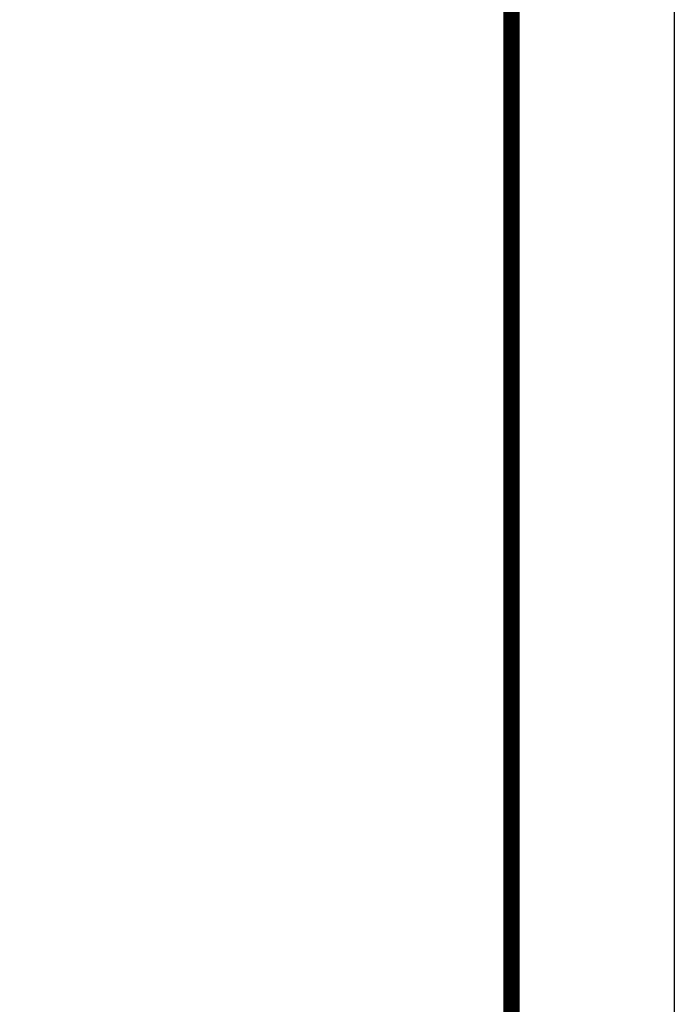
# Model space of a CAD drawing. Extents: x 447288 to 563800, y -194684 to 241749.
# Tile 43 of 91: x 482394 to 483398, y -148984 to -147475. Entities that reach past the tile are written whole.
import ezdxf

# ---------------------------------------------------------------- set-up
doc = ezdxf.new("R2010")
doc.units = 0
doc.header["$LTSCALE"] = 1000
doc.layers.get('0').update_dxf_attribs({"lineweight": 20})
doc.layers.add('A-OVER', color=7, linetype='Continuous')
doc.layers.add('PUB_TITLE', color=4, linetype='Continuous')

# ---------------------------------------------------------------- blocks, each defined once
blk = doc.blocks.new('建筑签名2', base_point=(20007.8, -15482.6))
h = blk.add_hatch()
h.set_pattern_fill('ANSI31', color=256, scale=10692)
h.set_pattern_definition([(45, (3263, 208), (-12002, 12002), [])])
edge = h.paths.add_edge_path()
edge.add_spline(control_points=[(4600.5, 1085.2), (4613.3, 1091), (4677.8, 1105.6), (4694.9, 1120.6)], knot_values=[0, 0, 0, 0, 1, 1, 1, 1], degree=3, periodic=0)
edge.add_spline(control_points=[(4694.9, 1120.6), (4702.6, 1127.3), (4709.9, 1145.3), (4706.3, 1159.4)], knot_values=[0, 0, 0, 0, 1, 1, 1, 1], degree=3, periodic=0)
edge.add_spline(control_points=[(4706.3, 1159.4), (4701.2, 1179.8), (4685.7, 1194.5), (4670.2, 1208)], knot_values=[0, 0, 0, 0, 1, 1, 1, 1], degree=3, periodic=0)
edge.add_spline(control_points=[(4670.2, 1208), (4642, 1232.9), (4637.6, 1226.9), (4621, 1231.4)], knot_values=[0, 0, 0, 0, 1, 1, 1, 1], degree=3, periodic=0)
edge.add_spline(control_points=[(4621, 1231.4), (4616.4, 1232.7), (4612.2, 1234.7), (4607.6, 1234.2)], knot_values=[0, 0, 0, 0, 1, 1, 1, 1], degree=3, periodic=0)
edge.add_spline(control_points=[(4607.6, 1234.2), (4602.8, 1233.7), (4599.4, 1229.9), (4596.2, 1226.6)], knot_values=[0, 0, 0, 0, 1, 1, 1, 1], degree=3, periodic=0)
edge.add_spline(control_points=[(4596.2, 1226.6), (4589, 1219), (4585.1, 1209), (4584.2, 1198.8)], knot_values=[0, 0, 0, 0, 1, 1, 1, 1], degree=3, periodic=0)
edge.add_spline(control_points=[(4584.2, 1198.8), (4583.6, 1192.9), (4582.5, 1162.7), (4578.5, 1133.3)], knot_values=[0, 0, 0, 0, 1, 1, 1, 1], degree=3, periodic=0)
edge.add_spline(control_points=[(4578.5, 1133.3), (4577.7, 1127.7), (4575.3, 1106.9), (4572.2, 1103)], knot_values=[0, 0, 0, 0, 1, 1, 1, 1], degree=3, periodic=0)
edge.add_spline(control_points=[(4572.2, 1103), (4567.4, 1097.1), (4558.1, 1095.8), (4552.6, 1093.7)], knot_values=[0, 0, 0, 0, 1, 1, 1, 1], degree=3, periodic=0)
edge.add_spline(control_points=[(4552.6, 1093.7), (4497.8, 1073.2), (4525, 1086.1), (4472.2, 1062.8)], knot_values=[0, 0, 0, 0, 1, 1, 1, 1], degree=3, periodic=0)
edge.add_spline(control_points=[(4472.2, 1062.8), (4448.7, 1052.5), (4424.7, 1041.9), (4405.7, 1023.5)], knot_values=[0, 0, 0, 0, 1, 1, 1, 1], degree=3, periodic=0)
edge.add_spline(control_points=[(4405.7, 1023.5), (4376, 994.9), (4360.2, 956.4), (4348.9, 916.8)], knot_values=[0, 0, 0, 0, 1, 1, 1, 1], degree=3, periodic=0)
edge.add_spline(control_points=[(4348.9, 916.8), (4347.5, 912), (4346.6, 898.9), (4341.1, 891.8)], knot_values=[0, 0, 0, 0, 1, 1, 1, 1], degree=3, periodic=0)
edge.add_spline(control_points=[(4341.1, 891.8), (4332.4, 880.5), (4310.2, 874.2), (4292.7, 872.3)], knot_values=[0, 0, 0, 0, 1, 1, 1, 1], degree=3, periodic=0)
edge.add_spline(control_points=[(4292.7, 872.3), (4255, 868.3), (4247.7, 867.1), (4242.2, 866.2)], knot_values=[0, 0, 0, 0, 1, 1, 1, 1], degree=3, periodic=0)
edge.add_spline(control_points=[(4242.2, 866.2), (4217.7, 862.1), (4205.6, 860.2), (4200.6, 860.4)], knot_values=[0, 0, 0, 0, 1, 1, 1, 1], degree=3, periodic=0)
edge.add_spline(control_points=[(4200.6, 860.4), (4185.4, 860.9), (4168.6, 866.8), (4164.4, 882.7)], knot_values=[0, 0, 0, 0, 1, 1, 1, 1], degree=3, periodic=0)
edge.add_spline(control_points=[(4164.4, 882.7), (4160.5, 897.3), (4157.3, 935.7), (4168, 940)], knot_values=[0, 0, 0, 0, 1, 1, 1, 1], degree=3, periodic=0)
edge.add_spline(control_points=[(4168, 940), (4172.5, 941.8), (4206.7, 953.4), (4212.3, 952.7)], knot_values=[0, 0, 0, 0, 1, 1, 1, 1], degree=3, periodic=0)
edge.add_spline(control_points=[(4212.3, 952.7), (4226, 951.1), (4230.7, 976.2), (4262.8, 1010.3)], knot_values=[0, 0, 0, 0, 1, 1, 1, 1], degree=3, periodic=0)
edge.add_spline(control_points=[(4262.8, 1010.3), (4278.2, 1026.6), (4279.9, 1024.1), (4289.7, 1045.8)], knot_values=[0, 0, 0, 0, 1, 1, 1, 1], degree=3, periodic=0)
edge.add_spline(control_points=[(4289.7, 1045.8), (4292.7, 1052.3), (4295.9, 1059.3), (4293.7, 1066.5)], knot_values=[0, 0, 0, 0, 1, 1, 1, 1], degree=3, periodic=0)
edge.add_spline(control_points=[(4293.7, 1066.5), (4292, 1072.3), (4288.2, 1073.4), (4283.8, 1073.8)], knot_values=[0, 0, 0, 0, 1, 1, 1, 1], degree=3, periodic=0)
edge.add_spline(control_points=[(4283.8, 1073.8), (4278.9, 1074.2), (4274, 1074.3), (4269.1, 1073.5)], knot_values=[0, 0, 0, 0, 1, 1, 1, 1], degree=3, periodic=0)
edge.add_spline(control_points=[(4269.1, 1073.5), (4258.7, 1071.7), (4247.3, 1071.6), (4236.3, 1069.7)], knot_values=[0, 0, 0, 0, 1, 1, 1, 1], degree=3, periodic=0)
edge.add_spline(control_points=[(4236.3, 1069.7), (4207.7, 1064.6), (4185.7, 1051.7), (4153.2, 1039.8)], knot_values=[0, 0, 0, 0, 1, 1, 1, 1], degree=3, periodic=0)
edge.add_spline(control_points=[(4153.2, 1039.8), (4126.8, 1030.2), (4118.1, 1035), (4120.3, 1025)], knot_values=[0, 0, 0, 0, 1, 1, 1, 1], degree=3, periodic=0)
edge.add_spline(control_points=[(4120.3, 1025), (4121.5, 1019.8), (4123.7, 1023.9), (4131.9, 1017.1)], knot_values=[0, 0, 0, 0, 1, 1, 1, 1], degree=3, periodic=0)
edge.add_spline(control_points=[(4131.9, 1017.1), (4135.2, 1014.3), (4139.4, 1011.2), (4143.7, 1013.4)], knot_values=[0, 0, 0, 0, 1, 1, 1, 1], degree=3, periodic=0)
edge.add_spline(control_points=[(4143.7, 1013.4), (4186.7, 1036.4), (4206, 1043.1), (4210.9, 1044.5)], knot_values=[0, 0, 0, 0, 1, 1, 1, 1], degree=3, periodic=0)
edge.add_spline(control_points=[(4210.9, 1044.5), (4216, 1046), (4248.4, 1048.6), (4257.1, 1048.8)], knot_values=[0, 0, 0, 0, 1, 1, 1, 1], degree=3, periodic=0)
edge.add_spline(control_points=[(4257.1, 1048.8), (4260.6, 1051), (4264.8, 1051.5), (4268.9, 1051.8)], knot_values=[0, 0, 0, 0, 1, 1, 1, 1], degree=3, periodic=0)
edge.add_spline(control_points=[(4268.9, 1051.8), (4266, 1038), (4259.7, 1030.2), (4253.7, 1022.4)], knot_values=[0, 0, 0, 0, 1, 1, 1, 1], degree=3, periodic=0)
edge.add_spline(control_points=[(4253.7, 1022.4), (4239.7, 1004.2), (4230.6, 992), (4227.2, 988)], knot_values=[0, 0, 0, 0, 1, 1, 1, 1], degree=3, periodic=0)
edge.add_spline(control_points=[(4227.2, 988), (4222.2, 982.1), (4215.6, 977.9), (4208.1, 976)], knot_values=[0, 0, 0, 0, 1, 1, 1, 1], degree=3, periodic=0)
edge.add_spline(control_points=[(4208.1, 976), (4208.1, 986.6), (4204.9, 991.4), (4211.2, 1004.1)], knot_values=[0, 0, 0, 0, 1, 1, 1, 1], degree=3, periodic=0)
edge.add_spline(control_points=[(4211.2, 1004.1), (4213.4, 1008.4), (4216.5, 1013.7), (4213.4, 1018.3)], knot_values=[0, 0, 0, 0, 1, 1, 1, 1], degree=3, periodic=0)
edge.add_spline(control_points=[(4213.4, 1018.3), (4210.6, 1022.4), (4207, 1024.6), (4200.7, 1023.1)], knot_values=[0, 0, 0, 0, 1, 1, 1, 1], degree=3, periodic=0)
edge.add_spline(control_points=[(4200.7, 1023.1), (4196.4, 1022.1), (4194.7, 1017.3), (4194.9, 1013.1)], knot_values=[0, 0, 0, 0, 1, 1, 1, 1], degree=3, periodic=0)
edge.add_spline(control_points=[(4194.9, 1013.1), (4195.3, 1007.4), (4198.7, 1008), (4194.6, 999.9)], knot_values=[0, 0, 0, 0, 1, 1, 1, 1], degree=3, periodic=0)
edge.add_spline(control_points=[(4194.6, 999.9), (4192, 994.9), (4183.4, 983.1), (4180.3, 978.8)], knot_values=[0, 0, 0, 0, 1, 1, 1, 1], degree=3, periodic=0)
edge.add_spline(control_points=[(4180.3, 978.8), (4174.4, 970.3), (4176.3, 968.9), (4166.5, 962.6)], knot_values=[0, 0, 0, 0, 1, 1, 1, 1], degree=3, periodic=0)
edge.add_spline(control_points=[(4166.5, 962.6), (4166.5, 967.9), (4166.6, 972.7), (4166.1, 977.4)], knot_values=[0, 0, 0, 0, 1, 1, 1, 1], degree=3, periodic=0)
edge.add_spline(control_points=[(4166.1, 977.4), (4165.6, 983.3), (4168.6, 981.8), (4167.8, 990.7)], knot_values=[0, 0, 0, 0, 1, 1, 1, 1], degree=3, periodic=0)
edge.add_spline(control_points=[(4167.8, 990.7), (4167.3, 996.7), (4164.1, 998.5), (4160.3, 1000.7)], knot_values=[0, 0, 0, 0, 1, 1, 1, 1], degree=3, periodic=0)
edge.add_spline(control_points=[(4160.3, 1000.7), (4156.3, 1003), (4152, 1005.7), (4147.1, 1005.3)], knot_values=[0, 0, 0, 0, 1, 1, 1, 1], degree=3, periodic=0)
edge.add_spline(control_points=[(4147.1, 1005.3), (4140.4, 1004.8), (4144.3, 998.7), (4145.3, 995.2)], knot_values=[0, 0, 0, 0, 1, 1, 1, 1], degree=3, periodic=0)
edge.add_spline(control_points=[(4145.3, 995.2), (4147.1, 988.7), (4148.6, 985.6), (4149.4, 980.3)], knot_values=[0, 0, 0, 0, 1, 1, 1, 1], degree=3, periodic=0)
edge.add_spline(control_points=[(4149.4, 980.3), (4150.6, 973.3), (4136.2, 924.6), (4147.2, 851.2)], knot_values=[0, 0, 0, 0, 1, 1, 1, 1], degree=3, periodic=0)
edge.add_spline(control_points=[(4147.2, 851.2), (4157.5, 845.6), (4174, 842.9), (4181.3, 842.5)], knot_values=[0, 0, 0, 0, 1, 1, 1, 1], degree=3, periodic=0)
edge.add_spline(control_points=[(4181.3, 842.5), (4221.7, 840.4), (4225.2, 846.1), (4239.2, 846.7)], knot_values=[0, 0, 0, 0, 1, 1, 1, 1], degree=3, periodic=0)
edge.add_spline(control_points=[(4239.2, 846.7), (4277.1, 848.2), (4314.5, 848.8), (4349.3, 864.2)], knot_values=[0, 0, 0, 0, 1, 1, 1, 1], degree=3, periodic=0)
edge.add_spline(control_points=[(4349.3, 864.2), (4357.7, 867.9), (4358.4, 876.8), (4359.2, 882.5)], knot_values=[0, 0, 0, 0, 1, 1, 1, 1], degree=3, periodic=0)
edge.add_spline(control_points=[(4359.2, 882.5), (4363, 907.7), (4362.5, 915.4), (4366.2, 931.1)], knot_values=[0, 0, 0, 0, 1, 1, 1, 1], degree=3, periodic=0)
edge.add_spline(control_points=[(4366.2, 931.1), (4370.9, 951.2), (4378.6, 974), (4393.9, 990.7)], knot_values=[0, 0, 0, 0, 1, 1, 1, 1], degree=3, periodic=0)
edge.add_spline(control_points=[(4393.9, 990.7), (4406.8, 1004.9), (4425.7, 1019.4), (4445.9, 1030.5)], knot_values=[0, 0, 0, 0, 1, 1, 1, 1], degree=3, periodic=0)
edge.add_spline(control_points=[(4445.9, 1030.5), (4457, 1036.5), (4467.4, 1041.5), (4478.5, 1045.5)], knot_values=[0, 0, 0, 0, 1, 1, 1, 1], degree=3, periodic=0)
edge.add_spline(control_points=[(4478.5, 1045.5), (4491.9, 1050.3), (4497.7, 1049.4), (4506.7, 1052.8)], knot_values=[0, 0, 0, 0, 1, 1, 1, 1], degree=3, periodic=0)
edge.add_spline(control_points=[(4506.7, 1052.8), (4511.8, 1054.7), (4520.4, 1063.1), (4561.6, 1073.5)], knot_values=[0, 0, 0, 0, 1, 1, 1, 1], degree=3, periodic=0)
edge.add_spline(control_points=[(4561.6, 1073.5), (4561.6, 1073.5), (4565.8, 1074.4), (4565.8, 1074.4)], knot_values=[0.00002, 0.00002, 0.00002, 0.00002, 1, 1, 1, 1], degree=3, periodic=0)
edge.add_spline(control_points=[(4565.8, 1074.4), (4568.1, 1074.6), (4568.6, 1075.8), (4569.3, 1073.6)], knot_values=[0, 0, 0, 0, 1, 1, 1, 1], degree=3, periodic=0)
edge.add_spline(control_points=[(4569.3, 1073.6), (4571.3, 1067.3), (4568.3, 1059.7), (4567, 1055)], knot_values=[0, 0, 0, 0, 1, 1, 1, 1], degree=3, periodic=0)
edge.add_spline(control_points=[(4567, 1055), (4560.6, 1032.7), (4558.6, 1029.2), (4557.1, 1023.6)], knot_values=[0, 0, 0, 0, 1, 1, 1, 1], degree=3, periodic=0)
edge.add_spline(control_points=[(4557.1, 1023.6), (4553.3, 1009.6), (4545.9, 974.1), (4543.1, 978.5)], knot_values=[0, 0, 0, 0, 1, 1, 1, 1], degree=3, periodic=0)
edge.add_spline(control_points=[(4543.1, 978.5), (4536.5, 988.8), (4560.3, 1042.4), (4531.7, 1029.8)], knot_values=[0, 0, 0, 0, 1, 1, 1, 1], degree=3, periodic=0)
edge.add_spline(control_points=[(4531.7, 1029.8), (4515.6, 1022.8), (4497, 1003.9), (4485.8, 990.9)], knot_values=[0, 0, 0, 0, 1, 1, 1, 1], degree=3, periodic=0)
edge.add_spline(control_points=[(4485.8, 990.9), (4467.6, 969.6), (4450.5, 938.9), (4453.4, 934.6)], knot_values=[0, 0, 0, 0, 1, 1, 1, 1], degree=3, periodic=0)
edge.add_spline(control_points=[(4453.4, 934.6), (4456.2, 930.3), (4460.7, 937.6), (4465.2, 939.6)], knot_values=[0, 0, 0, 0, 1, 1, 1, 1], degree=3, periodic=0)
edge.add_spline(control_points=[(4465.2, 939.6), (4469.6, 941.4), (4468.7, 941), (4479.7, 945)], knot_values=[0, 0, 0, 0, 1, 1, 1, 1], degree=3, periodic=0)
edge.add_spline(control_points=[(4479.7, 945), (4489.1, 948.5), (4490.8, 945.3), (4496.1, 946.7)], knot_values=[0, 0, 0, 0, 1, 1, 1, 1], degree=3, periodic=0)
edge.add_spline(control_points=[(4496.1, 946.7), (4519.9, 952.8), (4525.8, 957.5), (4529.1, 950.1)], knot_values=[0, 0, 0, 0, 1, 1, 1, 1], degree=3, periodic=0)
edge.add_spline(control_points=[(4529.1, 950.1), (4530.9, 945.9), (4537.1, 928.7), (4538.1, 924.2)], knot_values=[0, 0, 0, 0, 1, 1, 1, 1], degree=3, periodic=0)
edge.add_spline(control_points=[(4538.1, 924.2), (4538.8, 921.3), (4538.2, 918.3), (4539.5, 915.5)], knot_values=[0, 0, 0, 0, 1, 1, 1, 1], degree=3, periodic=0)
edge.add_spline(control_points=[(4539.5, 915.5), (4540.7, 912.8), (4543.6, 910.8), (4546.6, 911.5)], knot_values=[0, 0, 0, 0, 1, 1, 1, 1], degree=3, periodic=0)
edge.add_spline(control_points=[(4546.6, 911.5), (4552.1, 912.8), (4548.8, 918), (4557.1, 946.3)], knot_values=[0, 0, 0, 0, 1, 1, 1, 1], degree=3, periodic=0)
edge.add_spline(control_points=[(4557.1, 946.3), (4560.1, 956.5), (4560.6, 951.3), (4567.1, 954.6)], knot_values=[0, 0, 0, 0, 1, 1, 1, 1], degree=3, periodic=0)
edge.add_spline(control_points=[(4567.1, 954.6), (4570.5, 956.3), (4572.4, 959.1), (4577.9, 959.3)], knot_values=[0, 0, 0, 0, 1, 1, 1, 1], degree=3, periodic=0)
edge.add_spline(control_points=[(4577.9, 959.3), (4583.6, 959.5), (4594.9, 956), (4596.1, 950.4)], knot_values=[0, 0, 0, 0, 1, 1, 1, 1], degree=3, periodic=0)
edge.add_spline(control_points=[(4596.1, 950.4), (4601.2, 928.2), (4561.3, 906.9), (4551.3, 900.2)], knot_values=[0, 0, 0, 0, 1, 1, 1, 1], degree=3, periodic=0)
edge.add_spline(control_points=[(4551.3, 900.2), (4533.1, 888), (4530.7, 883.5), (4518.4, 878.2)], knot_values=[0, 0, 0, 0, 1, 1, 1, 1], degree=3, periodic=0)
edge.add_spline(control_points=[(4518.4, 878.2), (4482.5, 862.6), (4411.4, 827.3), (4414.1, 808.2)], knot_values=[0, 0, 0, 0, 1, 1, 1, 1], degree=3, periodic=0)
edge.add_spline(control_points=[(4414.1, 808.2), (4414.9, 802.3), (4420.9, 800), (4424.9, 796.3)], knot_values=[0, 0, 0, 0, 1, 1, 1, 1], degree=3, periodic=0)
edge.add_spline(control_points=[(4424.9, 796.3), (4442.1, 796.3), (4468.3, 804.9), (4473.9, 806.7)], knot_values=[0, 0, 0, 0, 1, 1, 1, 1], degree=3, periodic=0)
edge.add_spline(control_points=[(4473.9, 806.7), (4510.7, 818), (4525.1, 829.6), (4616.4, 848.5)], knot_values=[0, 0, 0, 0, 1, 1, 1, 1], degree=3, periodic=0)
edge.add_spline(control_points=[(4616.4, 848.5), (4667.1, 859), (4698.1, 859.6), (4710.1, 858.4)], knot_values=[0, 0, 0, 0, 1, 1, 1, 1], degree=3, periodic=0)
edge.add_spline(control_points=[(4710.1, 858.4), (4728, 856.5), (4726.8, 850), (4731.6, 852.9)], knot_values=[0, 0, 0, 0, 1, 1, 1, 1], degree=3, periodic=0)
edge.add_spline(control_points=[(4731.6, 852.9), (4735.7, 855.3), (4739.7, 858.4), (4740.3, 863.3)], knot_values=[0, 0, 0, 0, 1, 1, 1, 1], degree=3, periodic=0)
edge.add_spline(control_points=[(4740.3, 863.3), (4741, 869), (4737.2, 873.5), (4733.3, 877.2)], knot_values=[0, 0, 0, 0, 1, 1, 1, 1], degree=3, periodic=0)
edge.add_spline(control_points=[(4733.3, 877.2), (4729.8, 880.5), (4724.5, 878.1), (4720.5, 878)], knot_values=[0, 0, 0, 0, 1, 1, 1, 1], degree=3, periodic=0)
edge.add_spline(control_points=[(4720.5, 878), (4698.6, 877.5), (4679.7, 874.4), (4652.1, 871)], knot_values=[0, 0, 0, 0, 1, 1, 1, 1], degree=3, periodic=0)
edge.add_spline(control_points=[(4652.1, 871), (4640.8, 869.6), (4628.9, 870.1), (4618, 869)], knot_values=[0, 0, 0, 0, 1, 1, 1, 1], degree=3, periodic=0)
edge.add_spline(control_points=[(4618, 869), (4596, 866.6), (4571.8, 854.3), (4549.6, 848.5)], knot_values=[0, 0, 0, 0, 1, 1, 1, 1], degree=3, periodic=0)
edge.add_spline(control_points=[(4549.6, 848.5), (4541.7, 846.4), (4543.1, 852.7), (4521.4, 845.6)], knot_values=[0, 0, 0, 0, 1, 1, 1, 1], degree=3, periodic=0)
edge.add_spline(control_points=[(4521.4, 845.6), (4516.3, 843.9), (4467, 823.9), (4442.7, 821.5)], knot_values=[0, 0, 0, 0, 1, 1, 1, 1], degree=3, periodic=0)
edge.add_spline(control_points=[(4442.7, 821.5), (4445.1, 827.4), (4447.5, 827.9), (4452.9, 830.7)], knot_values=[0, 0, 0, 0, 1, 1, 1, 1], degree=3, periodic=0)
edge.add_spline(control_points=[(4452.9, 830.7), (4456.3, 832.4), (4462.3, 835.4), (4467.9, 837.9)], knot_values=[0, 0, 0, 0, 1, 1, 1, 1], degree=3, periodic=0)
edge.add_spline(control_points=[(4467.9, 837.9), (4504.6, 854.8), (4539.1, 871.4), (4570.4, 892.8)], knot_values=[0, 0, 0, 0, 1, 1, 1, 1], degree=3, periodic=0)
edge.add_spline(control_points=[(4570.4, 892.8), (4583.6, 901.8), (4596, 912.3), (4607, 924.3)], knot_values=[0, 0, 0, 0, 1, 1, 1, 1], degree=3, periodic=0)
edge.add_spline(control_points=[(4607, 924.3), (4616.4, 934.5), (4626.7, 943.2), (4623.5, 956.6)], knot_values=[0, 0, 0, 0, 1, 1, 1, 1], degree=3, periodic=0)
edge.add_spline(control_points=[(4623.5, 956.6), (4621, 967.1), (4601.2, 973.1), (4585.1, 975.4)], knot_values=[0, 0, 0, 0, 1, 1, 1, 1], degree=3, periodic=0)
edge.add_spline(control_points=[(4585.1, 975.4), (4579.2, 976.2), (4568.9, 973.9), (4567.3, 979.4)], knot_values=[0, 0, 0, 0, 1, 1, 1, 1], degree=3, periodic=0)
edge.add_spline(control_points=[(4567.3, 979.4), (4565.9, 984.4), (4568.7, 989.1), (4570.1, 993.9)], knot_values=[0, 0, 0, 0, 1, 1, 1, 1], degree=3, periodic=0)
edge.add_spline(control_points=[(4570.1, 993.9), (4578.8, 1024), (4574.7, 1008.4), (4582.1, 1038.4)], knot_values=[0, 0, 0, 0, 1, 1, 1, 1], degree=3, periodic=0)
edge.add_spline(control_points=[(4582.1, 1038.4), (4590.2, 1071), (4589.5, 1080.2), (4600.5, 1085.2)], knot_values=[0, 0, 0, 0, 1, 1, 1, 1], degree=3, periodic=0)
edge = h.paths.add_edge_path(flags=16)
edge.add_spline(control_points=[(4603.4, 1113.8), (4600, 1114.4), (4603.2, 1122), (4604, 1126.2)], knot_values=[0, 0, 0, 0, 1, 1, 1, 1], degree=3, periodic=0)
edge.add_spline(control_points=[(4604, 1126.2), (4606.1, 1136.6), (4604.6, 1129.2), (4606.4, 1139.3)], knot_values=[0, 0, 0, 0, 1, 1, 1, 1], degree=3, periodic=0)
edge.add_spline(control_points=[(4606.4, 1139.3), (4607.4, 1145.2), (4610.7, 1184.8), (4610.4, 1189.9)], knot_values=[0, 0, 0, 0, 1, 1, 1, 1], degree=3, periodic=0)
edge.add_spline(control_points=[(4610.4, 1189.9), (4609.7, 1200.1), (4606.7, 1219.9), (4615.1, 1219.6)], knot_values=[0, 0, 0, 0, 1, 1, 1, 1], degree=3, periodic=0)
edge.add_spline(control_points=[(4615.1, 1219.6), (4634.2, 1219.1), (4648.2, 1204.4), (4661.2, 1191.5)], knot_values=[0, 0, 0, 0, 1, 1, 1, 1], degree=3, periodic=0)
edge.add_spline(control_points=[(4661.2, 1191.5), (4664.8, 1187.8), (4682.8, 1175.8), (4685.7, 1158.6)], knot_values=[0, 0, 0, 0, 1, 1, 1, 1], degree=3, periodic=0)
edge.add_spline(control_points=[(4685.7, 1158.6), (4687.9, 1146), (4682.2, 1134.5), (4676.1, 1132.9)], knot_values=[0, 0, 0, 0, 1, 1, 1, 1], degree=3, periodic=0)
edge.add_spline(control_points=[(4676.1, 1132.9), (4650.5, 1126.2), (4650, 1123.3), (4640.3, 1120.2)], knot_values=[0, 0, 0, 0, 1, 1, 1, 1], degree=3, periodic=0)
edge.add_spline(control_points=[(4640.3, 1120.2), (4634.1, 1118.3), (4628.7, 1119.3), (4620.8, 1117.6)], knot_values=[0, 0, 0, 0, 1, 1, 1, 1], degree=3, periodic=0)
edge.add_spline(control_points=[(4620.8, 1117.6), (4612.4, 1115.8), (4608.1, 1112.9), (4603.4, 1113.8)], knot_values=[0, 0, 0, 0, 1, 1, 1, 1], degree=3, periodic=0)
edge = h.paths.add_edge_path(flags=16)
edge.add_spline(control_points=[(4527.4, 1007.2), (4528.6, 1002.5), (4531, 979.2), (4527.5, 975.7)], knot_values=[0, 0, 0, 0, 1, 1, 1, 1], degree=3, periodic=0)
edge.add_spline(control_points=[(4527.5, 975.7), (4523.9, 972.1), (4518.2, 972.8), (4485.8, 961.2)], knot_values=[0, 0, 0, 0, 1, 1, 1, 1], degree=3, periodic=0)
edge.add_spline(control_points=[(4485.8, 961.2), (4484.7, 966.4), (4507.6, 984.7), (4524.4, 1008.7)], knot_values=[0, 0, 0, 0, 1, 1, 1, 1], degree=3, periodic=0)
edge.add_spline(control_points=[(4524.4, 1008.7), (4524.4, 1008.7), (4527.4, 1007.2), (4527.4, 1007.2)], knot_values=[0.000034, 0.000034, 0.000034, 0.000034, 0.99999, 0.99999, 0.99999, 0.99999], degree=3, periodic=0)
edge = h.paths.add_edge_path(flags=16)
edge.add_spline(control_points=[(4201.5, 983.2), (4204.8, 973.4), (4199.2, 972.1), (4193.4, 972.7)], knot_values=[0, 0, 0, 0, 1, 1, 1, 1], degree=3, periodic=0)
edge.add_spline(control_points=[(4193.4, 972.7), (4190.3, 973.1), (4194.3, 974.9), (4196.2, 977.5)], knot_values=[0, 0, 0, 0, 1, 1, 1, 1], degree=3, periodic=0)
edge.add_spline(control_points=[(4196.2, 977.5), (4198.4, 980.6), (4200.3, 986.9), (4201.5, 983.2)], knot_values=[0, 0, 0, 0, 1, 1, 1, 1], degree=3, periodic=0)
edge = h.paths.add_edge_path(flags=16)
edge.add_spline(control_points=[(4206.5, 959.8), (4210.7, 959.4), (4199.1, 955.8), (4194.8, 955.9)], knot_values=[0, 0, 0, 0, 1, 1, 1, 1], degree=3, periodic=0)
edge.add_spline(control_points=[(4194.8, 955.9), (4190.6, 956), (4202.2, 960.2), (4206.5, 959.8)], knot_values=[0, 0, 0, 0, 1, 1, 1, 1], degree=3, periodic=0)

msp = doc.modelspace()

# ---------------------------------------------------------------- linework, layer by layer
at = {"layer": 'PUB_TITLE'}
for points in [[(462373.2, -150133.7), (483398.2, -150133.7), (483398.2, -135283.7), (462373.2, -135283.7)], [(483148.2, -149883.7), (483148.2, -135533.7), (481423.2, -135533.7), (481423.2, -149883.7)]]:
    msp.add_lwpolyline(points, close=True, dxfattribs=at)
at = {"layer": 'PUB_TITLE', "const_width": 25}
msp.add_lwpolyline([(462998.2, -149883.7), (483148.2, -149883.7), (483148.2, -135533.7), (462998.2, -135533.7)], close=True, dxfattribs=at)

# ---------------------------------------------------------------- block references
at = {"layer": 'A-OVER', "xscale": 0.25, "yscale": 0.25, "zscale": 0.25}
msp.add_blockref('建筑签名2', (486801.3, -152893.1), dxfattribs=at)

doc.saveas('drawing.dxf')
